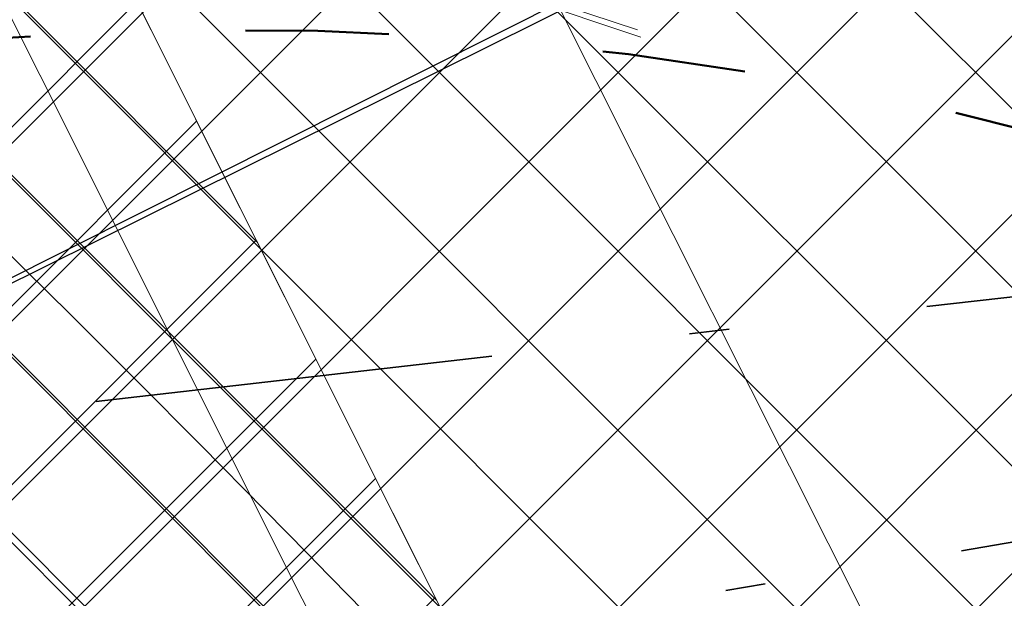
# Model space of a CAD drawing. Header units: metres. Extents: x 7472034 to 8439876, y 5890181 to 5961460.
# Tile 96 of 202: x 8439503.19 to 8439505.67, y 5890391.42 to 5890392.87. Entities that reach past the tile are written whole.
import ezdxf

# ---------------------------------------------------------------- set-up
doc = ezdxf.new("R2010")
doc.units = ezdxf.units.M
doc.header["$MEASUREMENT"] = 0
for name, pattern in [('ACAD_ISO03W100', [30, 12, -18]), ('DASHDOTX2', [2, 1, -0.5, 0, -0.5]), ('HIDDEN', [0.375, 0.25, -0.125])]:
    doc.linetypes.add(name, pattern=pattern)
doc.layers.get('0').update_dxf_attribs({"linetype": 'CONTINUOUS', "lineweight": 5})
doc.layers.get('Defpoints').update_dxf_attribs({"linetype": 'CONTINUOUS'})
for name, color, linetype, lineweight in [('### Krawężnik', 6, 'CONTINUOUS', 35), ('_a_widok', 7, 'CONTINUOUS', 5), ('a___ogony', 7, 'CONTINUOUS', 5), ('E_Kanal_sterownicze', 10, 'DASHDOTX2', 35), ('KOLOR-OBIEKT', 21, 'CONTINUOUS', 13), ('T_strefa-8', 20, 'ACAD_ISO03W100', 50), ('ZAG-obrys 018 wymiary', 7, 'CONTINUOUS', 18), ('ZAG-OBRYS013', 7, 'CONTINUOUS', 13), ('ZAG-OPIS_020', 7, 'CONTINUOUS', 25)]:
    doc.layers.add(name, color=color, linetype=linetype, lineweight=lineweight)
doc.layers.add('100_rzut_wym_wew', color=7, linetype='CONTINUOUS')
doc.layers.add('2D - Ogólne', color=7, linetype='CONTINUOUS')
doc.layers.add('_IS_NO', color=11, linetype='CONTINUOUS', lineweight=20, plot=False)
doc.styles.add('DIM', font='simplex.shx', dxfattribs={"width": 0.8})
doc.styles.add('RS', font='Romans.shx', dxfattribs={"width": 0.7})
doc.dimstyles.new('DIM-WEW_500', dxfattribs={"dimscale": 5, "dimtxt": 18, "dimasz": 10, "dimexe": 4, "dimexo": 8, "dimgap": 5, "dimtad": 1, "dimlfac": 0.01, "dimzin": 9, "dimdsep": 46, "dimtxsty": 'DIM', "dimblk": 'ARCHTICK', "dimcen": 5, "dimclrt": 112, "dimadec": 4, "dimazin": 2, "dimtfac": 4, "dimtmove": 0, "dimatfit": 3, "dimldrblk": 'ARCHTICK', "dimfxl": 0, "dimtolj": 1, "dimlwd": 13, "dimarcsym": 0})
pattern_1 = [(45, (967499.202946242, -71042.94610979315), (-0.2245064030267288, 0.2245064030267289), []), (135, (967499.202946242, -71042.94610979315), (-0.2245064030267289, -0.2245064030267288), [])]
pattern_2 = [(45, (967499.2092647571, -71042.97165620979), (-0.2245064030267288, 0.2245064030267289), []), (135, (967499.2092647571, -71042.97165620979), (-0.2245064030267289, -0.2245064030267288), [])]

# ---------------------------------------------------------------- blocks, each defined once
blk = doc.blocks.new('A$C7D7B3C0A')
at = {"layer": '2D - Ogólne', "linetype": 'HIDDEN', "lineweight": 15, "ltscale": 2, "flags": 128}
blk.add_lwpolyline([(1.862645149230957e-09, -2.980232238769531e-08), (3.725290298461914e-09, 9.999999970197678), (15.30000000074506, 9.999999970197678), (15.3000000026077, -2.793967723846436e-08)], close=True, dxfattribs=at)
blk.add_lwpolyline([(1.862645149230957e-09, -2.980232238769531e-08), (3.725290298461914e-09, 9.999999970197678), (15.30000000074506, 9.999999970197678), (15.3000000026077, -2.793967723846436e-08)], close=True, dxfattribs=at)
blk.add_lwpolyline([(1.862645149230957e-09, -2.980232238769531e-08), (3.725290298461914e-09, 9.999999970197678), (15.30000000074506, 9.999999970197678), (15.3000000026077, -2.793967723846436e-08)], close=True, dxfattribs=at)
blk.add_lwpolyline([(1.862645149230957e-09, -2.980232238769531e-08), (3.725290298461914e-09, 9.999999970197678), (15.30000000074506, 9.999999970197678), (15.3000000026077, -2.793967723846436e-08)], close=True, dxfattribs=at)
blk.add_lwpolyline([(1.862645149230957e-09, -2.980232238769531e-08), (3.725290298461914e-09, 9.999999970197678), (15.30000000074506, 9.999999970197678), (15.3000000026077, -2.793967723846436e-08)], close=True, dxfattribs=at)
blk.add_lwpolyline([(1.862645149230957e-09, -2.980232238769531e-08), (3.725290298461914e-09, 9.999999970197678), (15.30000000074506, 9.999999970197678), (15.3000000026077, -2.793967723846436e-08)], close=True, dxfattribs=at)
blk.add_lwpolyline([(1.862645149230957e-09, -2.980232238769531e-08), (3.725290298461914e-09, 9.999999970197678), (15.30000000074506, 9.999999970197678), (15.3000000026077, -2.793967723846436e-08)], close=True, dxfattribs=at)
blk.add_lwpolyline([(1.862645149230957e-09, -2.980232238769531e-08), (3.725290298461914e-09, 9.999999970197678), (15.30000000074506, 9.999999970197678), (15.3000000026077, -2.793967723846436e-08)], close=True, dxfattribs=at)
blk.add_lwpolyline([(1.862645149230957e-09, -2.980232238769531e-08), (3.725290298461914e-09, 9.999999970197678), (15.30000000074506, 9.999999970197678), (15.3000000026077, -2.793967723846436e-08)], close=True, dxfattribs=at)
at = {"layer": '2D - Ogólne', "linetype": 'ByBlock', "lineweight": 15, "ltscale": 2, "flags": 128}
for points in [[(8.127593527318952e-10, -2.991845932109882e-08), (2.794296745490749e-09, 9.999999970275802), (15.3000000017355, 9.999999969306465), (15.3000000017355, -2.701045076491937e-08)], [(0.3000000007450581, 0.2999999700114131), (0.3000000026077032, 9.699999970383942), (15.00000000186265, 9.69999996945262), (15.00000000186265, 0.2999999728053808)]]:
    blk.add_lwpolyline(points, close=True, dxfattribs=at)
blk = doc.blocks.new('_Oblique')
at = {"color": 0, "linetype": 'ByBlock', "lineweight": -2}
blk.add_line((-0.5, -0.5), (0.5, 0.5), dxfattribs=at)
blk = doc.blocks.new('*D74')
at = {"layer": 'Defpoints', "color": 0, "linetype": 'Continuous', "lineweight": 60}
for p in [(8439513.6523426, 5890394.95090656), (8439515.034874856, 5890392.196414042, -6.635853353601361e-07), (8439505.357943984, 5890385.161581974, -6.635853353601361e-07)]:
    blk.add_point(p, dxfattribs=at)
at = {"layer": 'ZAG-obrys 018 wymiary', "color": 0, "linetype": 'Continuous', "lineweight": -2}
for p, q in [((8439514.67600672, 5890392.911406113), (8439513.472908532, 5890395.308402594)), ((8439504.999075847, 5890385.876574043), (8439502.92285878, 5890390.013131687))]:
    blk.add_line(p, q, dxfattribs=at)
at = {"layer": 'ZAG-obrys 018 wymiary', "color": 0, "linetype": 'Continuous', "lineweight": 13}
blk.add_line((8439503.102292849, 5890389.655635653), (8439513.6523426, 5890394.95090656), dxfattribs=at)
at = {"layer": 'ZAG-obrys 018 wymiary', "color": 0, "linetype": 'Continuous', "lineweight": 13, "xscale": 0.3, "yscale": 0.3, "zscale": 0.3}
for p, rotation in [((8439513.6523426, 5890394.95090656), 26.6529462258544), ((8439503.102292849, 5890389.655635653), 206.6529462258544)]:
    blk.add_blockref('_Oblique', p, dxfattribs=dict(at, rotation=rotation))
at = {"layer": 'ZAG-obrys 018 wymiary', "color": 112, "linetype": 'Continuous', "lineweight": 25, "insert": (8439507.694868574, 5890392.632072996), "char_height": 0.8, "attachment_point": 5, "rotation": 26.652946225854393, "style": 'RS'}
blk.add_mtext('\\A1;11.8', dxfattribs=at)
blk = doc.blocks.new('_ArchTick')
at = {"layer": '100_rzut_wym_wew', "color": 0, "linetype": 'Continuous', "const_width": 0.15}
blk.add_lwpolyline([(-0.5, -0.5), (0.5, 0.5)], dxfattribs=at)
blk = doc.blocks.new('*D76')
at = {"layer": 'Defpoints', "color": 0, "linetype": 'Continuous', "lineweight": 60}
for p in [(8439504.5437122, 5890392.911758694), (8439500.275404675, 5890390.769413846), (8439503.451551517, 5890385.091044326)]:
    blk.add_point(p, dxfattribs=at)
at = {"layer": 'ZAG-obrys 018 wymiary', "color": 0, "linetype": 'Continuous', "lineweight": -2}
for p, q in [((8439500.990396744, 5890391.128281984), (8439504.901208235, 5890393.091192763)), ((8439504.166543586, 5890385.449912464), (8439507.816903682, 5890387.282097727))]:
    blk.add_line(p, q, dxfattribs=at)
at = {"layer": 'ZAG-obrys 018 wymiary', "color": 0, "linetype": 'Continuous', "lineweight": 13}
blk.add_line((8439507.459407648, 5890387.102663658), (8439504.5437122, 5890392.911758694), dxfattribs=at)
at = {"layer": 'ZAG-obrys 018 wymiary', "color": 0, "linetype": 'Continuous', "lineweight": 13, "xscale": 0.3, "yscale": 0.3, "zscale": 0.3}
for p, rotation in [((8439504.5437122, 5890392.911758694), 116.652946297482), ((8439507.459407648, 5890387.102663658), 296.6529462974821)]:
    blk.add_blockref('_Oblique', p, dxfattribs=dict(at, rotation=rotation))
at = {"layer": 'ZAG-obrys 018 wymiary', "color": 112, "linetype": 'Continuous', "lineweight": 25, "insert": (8439506.537803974, 5890390.27636228), "char_height": 0.8, "attachment_point": 5, "rotation": 296.652946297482, "style": 'RS'}
blk.add_mtext('\\A1;6.5', dxfattribs=at)
blk = doc.blocks.new('*D80')
at = {"layer": 'Defpoints', "color": 0, "linetype": 'Continuous', "lineweight": 60}
for p in [(8439499.288762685, 5890395.196211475), (8439510.439764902, 5890383.669162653), (8439506.139698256, 5890381.515762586)]:
    blk.add_point(p, dxfattribs=at)
at = {"layer": 'ZAG-obrys 018 wymiary', "color": 0, "linetype": 'Continuous', "lineweight": -2}
for p, q in [((8439500.004080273, 5890395.554430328), (8439503.946488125, 5890397.528720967)), ((8439506.855015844, 5890381.87398144), (8439510.797423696, 5890383.84827208))]:
    blk.add_line(p, q, dxfattribs=at)
at = {"layer": 'ZAG-obrys 018 wymiary', "color": 0, "linetype": 'Continuous', "lineweight": 13}
blk.add_line((8439503.588829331, 5890397.349611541), (8439510.439764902, 5890383.669162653), dxfattribs=at)
at = {"layer": 'ZAG-obrys 018 wymiary', "color": 0, "linetype": 'Continuous', "lineweight": 13, "xscale": 0.3, "yscale": 0.3, "zscale": 0.3}
for p, rotation in [((8439503.588829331, 5890397.349611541), 116.6009277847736), ((8439510.439764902, 5890383.669162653), 296.6009277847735)]:
    blk.add_blockref('_Oblique', p, dxfattribs=dict(at, rotation=rotation))
at = {"layer": 'ZAG-obrys 018 wymiary', "color": 112, "linetype": 'Continuous', "lineweight": 25, "insert": (8439508.246278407, 5890389.389239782), "char_height": 0.8, "attachment_point": 5, "rotation": 296.6009277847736, "style": 'RS'}
blk.add_mtext('\\A1;15.3', dxfattribs=at)
blk = doc.blocks.new('*D60')
at = {"layer": 'Defpoints', "color": 0, "linetype": 'Continuous', "lineweight": 60}
for p in [(8439503.84000523, 5890394.328112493), (8439498.216184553, 5890391.533605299), (8439498.928597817, 5890390.099905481)]:
    blk.add_point(p, dxfattribs=at)
at = {"layer": 'ZAG-obrys 018 wymiary', "color": 0, "linetype": 'Continuous', "lineweight": -2}
for p, q in [((8439499.362340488, 5890392.10313644), (8439504.198218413, 5890394.506110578)), ((8439500.074753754, 5890390.669436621), (8439504.910631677, 5890393.07241076))]:
    blk.add_line(p, q, dxfattribs=at)
at = {"layer": 'ZAG-obrys 018 wymiary', "color": 0, "linetype": 'Continuous', "lineweight": 13}
blk.add_line((8439504.552418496, 5890392.894412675), (8439503.84000523, 5890394.328112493), dxfattribs=at)
at = {"layer": 'ZAG-obrys 018 wymiary', "color": 0, "linetype": 'Continuous', "lineweight": 13, "xscale": 0.3, "yscale": 0.3, "zscale": 0.3}
for p, rotation in [((8439503.84000523, 5890394.328112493), 116.4230323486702), ((8439504.552418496, 5890392.894412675), 296.4230323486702)]:
    blk.add_blockref('_Oblique', p, dxfattribs=dict(at, rotation=rotation))
at = {"layer": 'ZAG-obrys 018 wymiary', "color": 112, "linetype": 'Continuous', "lineweight": 25, "insert": (8439504.733531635, 5890393.878259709), "char_height": 0.8, "attachment_point": 5, "rotation": 296.42303234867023, "style": 'RS'}
blk.add_mtext('\\A1;1.6', dxfattribs=at)
blk = doc.blocks.new('*D61')
at = {"layer": 'Defpoints', "color": 0, "linetype": 'Continuous', "lineweight": 60}
for p in [(8439502.577955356, 5890396.848265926), (8439496.959928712, 5890394.034853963), (8439498.213246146, 5890391.532138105)]:
    blk.add_point(p, dxfattribs=at)
at = {"layer": 'ZAG-obrys 018 wymiary', "color": 0, "linetype": 'Continuous', "lineweight": -2}
for p, q in [((8439498.107220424, 5890394.609398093), (8439502.93561415, 5890397.027375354)), ((8439499.360537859, 5890392.106682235), (8439504.188931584, 5890394.524659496))]:
    blk.add_line(p, q, dxfattribs=at)
at = {"layer": 'ZAG-obrys 018 wymiary', "color": 0, "linetype": 'Continuous', "lineweight": 13}
blk.add_line((8439503.83127279, 5890394.345550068), (8439502.577955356, 5890396.848265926), dxfattribs=at)
at = {"layer": 'ZAG-obrys 018 wymiary', "color": 0, "linetype": 'Continuous', "lineweight": 13, "xscale": 0.3, "yscale": 0.3, "zscale": 0.3}
for p, rotation in [((8439502.577955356, 5890396.848265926), 116.6009277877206), ((8439503.83127279, 5890394.345550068), 296.6009277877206)]:
    blk.add_blockref('_Oblique', p, dxfattribs=dict(at, rotation=rotation))
at = {"layer": 'ZAG-obrys 018 wymiary', "color": 112, "linetype": 'Continuous', "lineweight": 25, "insert": (8439503.741102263, 5890395.865572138), "char_height": 0.8, "attachment_point": 5, "rotation": 296.6009277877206, "style": 'RS'}
blk.add_mtext('\\A1;2.8', dxfattribs=at)
blk = doc.blocks.new('Elektryk_v3')
at = {"layer": 'E_Kanal_sterownicze'}
for points in [[(7.317663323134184, -60.84954797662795), (-12.38507829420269, -64.18319043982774)], [(7.317663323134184, -60.84954797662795), (-9.58507195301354, -62.78099499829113)]]:
    blk.add_lwpolyline(points, dxfattribs=at)
blk = doc.blocks.new('*D116')
at = {"layer": 'Defpoints', "color": 0, "linetype": 'Continuous', "lineweight": 60}
for p in [(8439517.568047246, 5890393.824416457, 2.493151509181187e-06), (8439518.049276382, 5890392.871238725), (8439504.35749544, 5890387.154828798, 6.635853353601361e-07)]:
    blk.add_point(p, dxfattribs=at)
at = {"layer": 'ZAG-obrys 018 wymiary', "color": 0, "linetype": 'Continuous', "lineweight": -2}
for p, q in [((8439517.928596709, 5890393.110270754), (8439518.229551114, 5890392.514165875)), ((8439504.718044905, 5890386.440683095), (8439505.018999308, 5890385.844578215))]:
    blk.add_line(p, q, dxfattribs=at)
at = {"layer": 'ZAG-obrys 018 wymiary', "color": 0, "linetype": 'Continuous', "lineweight": 13}
blk.add_line((8439504.838724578, 5890386.201651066), (8439518.049276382, 5890392.871238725), dxfattribs=at)
at = {"layer": 'ZAG-obrys 018 wymiary', "color": 0, "linetype": 'Continuous', "lineweight": 13, "xscale": 0.3, "yscale": 0.3, "zscale": 0.3}
for p, rotation in [((8439518.049276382, 5890392.871238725), 26.78775874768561), ((8439504.838724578, 5890386.201651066), 206.7877587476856)]:
    blk.add_blockref('_Oblique', p, dxfattribs=dict(at, rotation=rotation))
at = {"layer": 'ZAG-obrys 018 wymiary', "color": 112, "linetype": 'Continuous', "lineweight": 25, "insert": (8439511.173588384, 5890390.072054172), "char_height": 0.8, "attachment_point": 5, "rotation": 26.78775874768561, "style": 'RS'}
blk.add_mtext('\\A1;14.8', dxfattribs=at)
blk = doc.blocks.new('*D132')
at = {"layer": 'Defpoints', "color": 0, "linetype": 'Continuous', "lineweight": 60}
for p in [(8439490.081045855, 5890411.33265816), (8439490.081045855, 5890411.33265816), (8439503.593241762, 5890384.547616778)]:
    blk.add_point(p, dxfattribs=at)
at = {"layer": 'ZAG-obrys 018 wymiary', "color": 0, "linetype": 'Continuous', "lineweight": -2}
for p, q in [((8439490.081045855, 5890411.33265816), (8439490.438176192, 5890411.512818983)), ((8439503.593241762, 5890384.547616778), (8439503.9503721, 5890384.727777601))]:
    blk.add_line(p, q, dxfattribs=at)
at = {"layer": 'ZAG-obrys 018 wymiary', "color": 0, "linetype": 'Continuous', "lineweight": 13}
blk.add_line((8439503.593241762, 5890384.547616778), (8439490.081045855, 5890411.33265816), dxfattribs=at)
at = {"layer": 'ZAG-obrys 018 wymiary', "color": 0, "linetype": 'Continuous', "lineweight": 13, "xscale": 0.3, "yscale": 0.3, "zscale": 0.3}
for p, rotation in [((8439490.081045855, 5890411.33265816), 116.7694823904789), ((8439503.593241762, 5890384.547616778), 296.7694823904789)]:
    blk.add_blockref('_Oblique', p, dxfattribs=dict(at, rotation=rotation))
at = {"layer": 'ZAG-obrys 018 wymiary', "color": 112, "linetype": 'Continuous', "lineweight": 25, "insert": (8439496.348970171, 5890400.239980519), "char_height": 0.8, "attachment_point": 5, "rotation": 296.7694823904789, "style": 'RS'}
blk.add_mtext('\\A1;30', dxfattribs=at)
blk = doc.blocks.new('*D139')
at = {"layer": 'Defpoints', "color": 0, "linetype": 'Continuous', "lineweight": 60}
for p in [(8439514.918569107, 5890399.101687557), (8439515.054533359, 5890398.834549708, 2.493151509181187e-06), (8439502.358623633, 5890392.372755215)]:
    blk.add_point(p, dxfattribs=at)
at = {"layer": 'ZAG-obrys 018 wymiary', "color": 0, "linetype": 'Continuous', "lineweight": -2}
for p, q in [((8439514.918569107, 5890399.101687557), (8439514.737131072, 5890399.458170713)), ((8439502.22265938, 5890392.639893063), (8439502.041221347, 5890392.996376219))]:
    blk.add_line(p, q, dxfattribs=at)
at = {"layer": 'ZAG-obrys 018 wymiary', "color": 0, "linetype": 'Continuous', "lineweight": 13}
blk.add_line((8439502.22265938, 5890392.639893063), (8439514.918569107, 5890399.101687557), dxfattribs=at)
at = {"layer": 'ZAG-obrys 018 wymiary', "color": 0, "linetype": 'Continuous', "lineweight": 13, "xscale": 0.3, "yscale": 0.3, "zscale": 0.3}
for p, rotation in [((8439514.918569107, 5890399.101687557), 26.97457578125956), ((8439502.22265938, 5890392.639893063), 206.9745757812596)]:
    blk.add_blockref('_Oblique', p, dxfattribs=dict(at, rotation=rotation))
at = {"layer": 'ZAG-obrys 018 wymiary', "color": 112, "linetype": 'Continuous', "lineweight": 25, "insert": (8439508.298457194, 5890396.405515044), "char_height": 0.8, "attachment_point": 5, "rotation": 26.974575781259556, "style": 'RS'}
blk.add_mtext('\\A1;14.25', dxfattribs=at)
blk = doc.blocks.new('*D147')
at = {"layer": 'Defpoints', "color": 0, "linetype": 'Continuous', "lineweight": 60}
for p in [(8439518.474641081, 5890392.018161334, 2.493151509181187e-06), (8439518.617921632, 5890391.73269587), (8439504.104791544, 5890384.805660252)]:
    blk.add_point(p, dxfattribs=at)
at = {"layer": 'ZAG-obrys 018 wymiary', "color": 0, "linetype": 'Continuous', "lineweight": 13}
blk.add_line((8439504.248072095, 5890384.520194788), (8439518.617921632, 5890391.73269587), dxfattribs=at)
at = {"layer": 'ZAG-obrys 018 wymiary', "color": 0, "linetype": 'Continuous', "lineweight": -2}
for p, q in [((8439518.617921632, 5890391.73269587), (8439518.797355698, 5890391.375199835)), ((8439504.248072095, 5890384.520194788), (8439504.427506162, 5890384.162698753))]:
    blk.add_line(p, q, dxfattribs=at)
at = {"layer": 'ZAG-obrys 018 wymiary', "color": 0, "linetype": 'Continuous', "lineweight": 13, "xscale": 0.3, "yscale": 0.3, "zscale": 0.3}
for p, rotation in [((8439518.617921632, 5890391.73269587), 26.65294594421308), ((8439504.248072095, 5890384.520194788), 206.6529459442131)]:
    blk.add_blockref('_Oblique', p, dxfattribs=dict(at, rotation=rotation))
at = {"layer": 'ZAG-obrys 018 wymiary', "color": 112, "linetype": 'Continuous', "lineweight": 25, "insert": (8439511.163845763, 5890388.662689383), "char_height": 0.8, "attachment_point": 5, "rotation": 26.652945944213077, "style": 'RS'}
blk.add_mtext('\\A1;16.1', dxfattribs=at)
blk = doc.blocks.new('_Open30')
at = {"color": 0, "linetype": 'ByBlock', "lineweight": -2}
for p, q in [((-1, 0.26794919), (0, 0)), ((0, 0), (-1, -0.26794919)), ((0, 0), (-1, 0))]:
    blk.add_line(p, q, dxfattribs=at)
blk = doc.blocks.new('*D150')
at = {"layer": 'Defpoints', "color": 0, "linetype": 'Continuous', "lineweight": 60}
for p in [(8439495.295166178, 5890413.452423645), (8439503.9503721, 5890384.727777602)]:
    blk.add_point(p, dxfattribs=at)
at = {"layer": 'ZAG-obrys 018 wymiary', "color": 0, "linetype": 'Continuous', "lineweight": 13}
blk.add_line((8439496.232624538, 5890410.341214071), (8439495.381717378, 5890413.165180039), dxfattribs=at)
at = {"layer": 'ZAG-obrys 018 wymiary', "color": 0, "linetype": 'Continuous', "lineweight": 13, "xscale": 0.3, "yscale": 0.3, "zscale": 0.3, "rotation": 106.7684137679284}
blk.add_blockref('_Open30', (8439495.295166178, 5890413.452423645), dxfattribs=at)
at = {"layer": 'ZAG-obrys 018 wymiary', "color": 112, "linetype": 'Continuous', "lineweight": 25, "insert": (8439496.541688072, 5890411.395196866), "char_height": 0.8, "attachment_point": 5, "rotation": 286.7684137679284, "style": 'RS'}
blk.add_mtext('\\A1;R30', dxfattribs=at)
blk = doc.blocks.new('A$C1D2679FE')
at = {"layer": 'KOLOR-OBIEKT', "lineweight": 9, "ltscale": 200}
h = blk.add_hatch(dxfattribs=at)
h.set_pattern_fill('ANSI37', color=253, scale=0.1, angle=16)
h.set_pattern_definition([(61, (-7471780.020262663, -5961378.212846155), (-0.2776917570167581, 0.153927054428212), []), (151, (-7471780.020262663, -5961378.212846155), (-0.153927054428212, -0.2776917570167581), [])])
edge = h.paths.add_edge_path()
edge.add_line((196.975401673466, 33.54016214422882), (192.3495923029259, 34.13512154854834))
edge.add_line((192.3495923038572, 34.13512154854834), (187.7176397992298, 34.7308710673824))
edge.add_line((187.7176398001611, 34.7308710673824), (178.5077782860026, 36.15998750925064))
edge.add_line((178.5077782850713, 36.15998750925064), (176.6601969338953, 36.5026140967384))
edge.add_arc((181.3685569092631, 38.18527459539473), 5.000000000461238, 199.6657310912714, 261.1796204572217)
edge.add_line((180.6018702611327, 33.24440507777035), (187.358021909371, 32.19603671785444))
edge.add_line((187.3580219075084, 32.19603671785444), (192.0230219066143, 31.59603671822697))
edge.add_line((192.0230219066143, 31.59603671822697), (196.6880219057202, 30.9960367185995))
edge.add_line((196.6880219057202, 30.9960367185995), (201.9780219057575, 30.48103671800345))
edge.add_line((201.9780219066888, 30.48103671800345), (207.2680219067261, 29.96603671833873))
edge.add_line((207.2680219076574, 29.96603671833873), (216.468021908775, 29.35603671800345))
edge.add_line((216.4680219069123, 29.35603671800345), (221.8830219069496, 29.11103671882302))
edge.add_line((221.8830219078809, 29.11103671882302), (227.2980219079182, 28.86603671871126))
edge.add_line((227.2980219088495, 28.86603671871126), (233.718021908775, 28.60103671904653))
edge.add_line((233.7180219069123, 28.60103671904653), (240.1380219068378, 28.33603671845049))
edge.add_line((240.1380219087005, 28.33603671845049), (245.3280219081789, 28.076036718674))
edge.add_line((245.3280219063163, 28.076036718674), (246.1380219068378, 28.00603671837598))
edge.add_line((246.1380219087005, 28.00603671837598), (248.4280219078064, 27.98603671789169))
edge.add_line((248.4280219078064, 27.98603671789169), (251.4080219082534, 28.33603671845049))
edge.add_line((251.4080219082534, 28.33603671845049), (255.3380219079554, 29.13603671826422))
edge.add_line((255.3380219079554, 29.13603671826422), (258.1480219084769, 30.35603671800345))
edge.add_line((258.1480219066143, 30.35603671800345), (260.6280219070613, 32.076036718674))
edge.add_line((260.6280219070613, 32.076036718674), (262.7080219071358, 34.29603671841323))
edge.add_line((262.7080219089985, 34.29603671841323), (264.3880219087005, 36.826036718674))
edge.add_line((264.3880219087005, 36.826036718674), (265.608021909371, 39.59603671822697))
edge.add_line((265.6080219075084, 39.59603671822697), (266.4080219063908, 42.53603671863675))
edge.add_line((266.4080219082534, 42.53603671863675), (266.6380219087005, 45.60603671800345))
edge.add_line((266.6380219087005, 45.60603671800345), (266.3380219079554, 48.59603671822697))
edge.add_line((266.3380219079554, 48.59603671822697), (265.628021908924, 51.53603671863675))
edge.add_line((265.6280219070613, 51.53603671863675), (264.5280219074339, 54.28603671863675))
edge.add_line((264.5280219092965, 54.28603671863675), (263.3880219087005, 57.11603671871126))
edge.add_line((263.3880219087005, 57.11603671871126), (262.5430219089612, 59.47103671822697))
edge.add_line((262.5430219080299, 59.47103671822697), (261.6980219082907, 61.826036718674))
edge.add_line((261.6980219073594, 61.826036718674), (260.5980219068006, 65.15103671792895))
edge.add_line((260.5980219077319, 65.15103671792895), (259.4980219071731, 68.47603671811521))
edge.add_line((259.4980219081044, 68.47603671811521), (257.3916487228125, 67.77919145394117))
edge.add_line((257.3916487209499, 67.77919145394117), (258.1675714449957, 64.34697791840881))
edge.add_line((258.167571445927, 64.34697791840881), (259.2776264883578, 60.99158426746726))
edge.add_line((259.2776264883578, 60.99158426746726), (260.1334384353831, 58.60645156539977))
edge.add_line((260.1334384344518, 58.60645156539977), (260.9950570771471, 56.20513570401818))
edge.add_line((260.9950570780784, 56.20513570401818), (262.1522789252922, 53.33238322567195))
edge.add_line((262.1522789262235, 53.33238322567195), (263.1827648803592, 50.75616833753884))
edge.add_line((263.1827648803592, 50.75616833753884), (263.8083402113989, 48.16575780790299))
edge.add_line((263.8083402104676, 48.16575780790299), (264.0684198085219, 45.57363114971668))
edge.add_line((264.0684198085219, 45.57363114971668), (263.8734869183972, 42.97170083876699))
edge.add_line((263.8734869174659, 42.97170083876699), (263.1880731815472, 40.45280535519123))
edge.add_line((263.1880731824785, 40.45280535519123), (262.1337886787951, 38.05906103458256))
edge.add_line((262.1337886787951, 38.05906103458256), (260.6936748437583, 35.89031817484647))
edge.add_line((260.6936748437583, 35.89031817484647), (258.9457271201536, 34.02472012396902))
edge.add_line((258.9457271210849, 34.02472012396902), (256.8967191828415, 32.60363397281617))
edge.add_line((256.8967191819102, 32.60363397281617), (254.5645412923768, 31.59108698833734))
edge.add_line((254.5645412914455, 31.59108698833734), (251.0026761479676, 30.86602538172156))
edge.add_line((251.0026761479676, 30.86602538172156), (248.2893446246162, 30.54734550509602))
edge.add_line((248.2893446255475, 30.54734550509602), (246.2595893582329, 30.56507262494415))
edge.add_line((246.2595893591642, 30.56507262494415), (245.5023283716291, 30.63051493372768))
edge.add_line((245.5023283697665, 30.63051493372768), (240.2548571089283, 30.89339403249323))
edge.add_line((240.2548571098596, 30.89339403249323), (233.8236017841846, 31.1588586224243))
edge.add_line((233.8236017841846, 31.1588586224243), (227.4086662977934, 31.42364957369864))
edge.add_line((227.4086662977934, 31.42364957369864), (221.9987299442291, 31.66842047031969))
edge.add_line((221.9987299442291, 31.66842047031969), (217.4544723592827, 31.90290945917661))
edge.add_line((217.4544723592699, 31.90290945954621), (217.0910134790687, 31.92589690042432))
edge.add_line((217.0910134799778, 31.92589689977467), (214.8768218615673, 32.06593639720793))
edge.add_line((214.876821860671, 32.06593639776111), (207.0033997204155, 32.56390146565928))
edge.add_line((207.0033997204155, 32.56390146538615), (202.2260741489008, 33.02899081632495))
edge.add_line((202.2260741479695, 33.02899081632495), (196.975401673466, 33.54016214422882))
blk = doc.blocks.new('A$C2C426404')
at = {"layer": '_IS_NO'}
for points, knots in [([(79.78853077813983, 19.36674957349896), (76.35759393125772, 21.05647175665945), (73.54314721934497, 23.24973176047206), (68.81112178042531, 29.5542766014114), (62.94352867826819, 33.40072623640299), (60.85999413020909, 35.33807434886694), (60.85999381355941, 35.3380749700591)], [0, 0, 0, 0, 2.176379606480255, 10.04614516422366, 21.98881238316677, 21.98881468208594, 21.98881468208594, 21.98881468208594, 21.98881468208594]), ([(50.6228041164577, 30.56321178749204, 1.829566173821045e-06), (53.11749188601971, 30.21319374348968), (56.38514522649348, 30.67444155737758), (60.99540497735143, 30.04553546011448), (68.19327101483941, 22.54355850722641, -2.469325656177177e-08), (70.8769634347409, 19.46133922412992, 5.150448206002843e-09), (74.71212187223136, 14.31917844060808, -1.219795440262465e-09), (78.88802252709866, 13.86142715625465), (82.75564656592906, 12.70757211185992)], [0, 0, 0, 0, 7.578698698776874, 9.67195365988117, 16.27655537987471, 24.33370670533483, 30.35915105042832, 36.79354326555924, 36.79354326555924, 36.79354326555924, 36.79354326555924])]:
    blk.add_open_spline(points, degree=3, knots=knots, dxfattribs=at)
at = {"layer": '_IS_NO', "ltscale": 0.1}
for points, knots in [([(81.48853297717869, 15.975331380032), (78.87586907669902, 16.84686399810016), (76.26450027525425, 17.78992713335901), (72.03847445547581, 21.67736706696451), (65.0990158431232, 30.09408769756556), (58.79946133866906, 33.34467344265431), (58.26247850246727, 34.11525447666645)], [0, 0, 0, 0, 1.278992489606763, 7.78914044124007, 15.74750070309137, 27.64022902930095, 27.64022902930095, 27.64022902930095, 27.64022902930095]), ([(55.69703794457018, 26.44192530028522, 8.07171421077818e-08), (60.47702913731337, 24.37489471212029, 4.118097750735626e-07), (65.41527824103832, 21.38608461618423, 8.932878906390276e-07), (68.42167646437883, 18.98607052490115, -1.681326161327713e-07), (71.60992970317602, 12.73766223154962), (75.29265419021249, 11.98629271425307, 1.662301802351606e-08), (79.75433884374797, 11.20084950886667)], [13.0881689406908, 13.0881689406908, 13.0881689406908, 13.0881689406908, 21.71831455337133, 28.5577747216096, 34.1003045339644, 40.71973107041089, 40.71973107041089, 40.71973107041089, 40.71973107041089])]:
    blk.add_open_spline(points, degree=3, knots=knots, dxfattribs=at)

msp = doc.modelspace()

# ---------------------------------------------------------------- hatches: boundary and pattern name
at = {"layer": 'KOLOR-OBIEKT', "lineweight": 9}
h = msp.add_hatch(dxfattribs=at)
h.set_pattern_fill('ANSI37', color=73, scale=0.1)
h.set_pattern_definition(pattern_2)
edge = h.paths.add_edge_path()
edge.add_arc((8439443.60123986, 5890379.17988472), 6.652831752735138, 296.7043321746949, 335.0331150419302)
edge.add_arc((8439476.194075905, 5890367.917634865), 27.87464989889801, 155.1393615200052, 162.3446315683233, ccw=False)
edge.add_arc((8439457.399943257, 5890376.211109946), 7.345078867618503, 127.98309878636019, 152.2023641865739, ccw=False)
edge.add_arc((8439457.741930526, 5890376.488713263), 7.349948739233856, 107.1989600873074, 131.4182254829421, ccw=False)
edge.add_line((8439455.568618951, 5890383.509999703), (8439473.898437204, 5890392.710084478))
edge.add_arc((8439481.742870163, 5890376.384611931), 18.11232128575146, 99.26977735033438, 115.6644084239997, ccw=False)
edge.add_line((8439478.825278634, 5890394.260401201), (8439481.377171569, 5890394.321440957))
edge.add_arc((8439482.909595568, 5890377.390082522), 17.00056533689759, 88.22393661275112, 95.17163768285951, ccw=False)
edge.add_arc((8439482.561499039, 5890405.235869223), 10.88860248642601, 274.6092070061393, 298.9976789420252)
edge.add_arc((8443006.923870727, 5883371.657126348), 7856.29059094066, 116.59181359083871, 116.61107962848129, ccw=False)
edge.add_arc((8439465.895823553, 5890431.340313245), 42.15757971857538, 305.2087751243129, 306.7865132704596)
edge.add_arc((8439488.80074795, 5890400.283338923), 3.577668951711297, 310.8590814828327, 340.7280968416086)
edge.add_line((8439492.177934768, 5890399.102523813), (8439493.275267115, 5890403.980640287))
edge.add_line((8439493.275267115, 5890403.980640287), (8439502.266345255, 5890408.28072203))
edge.add_line((8439502.266345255, 5890408.28072203), (8439504.844191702, 5890407.694009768))
edge.add_line((8439504.844191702, 5890407.694009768), (8439506.125281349, 5890405.329609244))
edge.add_arc((8439507.019670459, 5890405.776898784), 0.9999999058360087, 206.5699188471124, 283.6833393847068)
edge.add_line((8439507.256226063, 5890404.805280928), (8439511.624560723, 5890406.970734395))
edge.add_line((8439511.624560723, 5890406.970734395), (8439511.39896348, 5890407.420225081))
edge.add_line((8439511.39896348, 5890407.420225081), (8439510.561982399, 5890407.017405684))
edge.add_line((8439510.561982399, 5890407.017405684), (8439509.330427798, 5890409.481424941))
edge.add_line((8439509.330427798, 5890409.481424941), (8439512.635426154, 5890411.138401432))
edge.add_line((8439512.635426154, 5890411.138401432), (8439512.638568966, 5890411.136467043))
edge.add_line((8439512.638568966, 5890411.136467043), (8439515.998443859, 5890412.829496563))
edge.add_line((8439515.998443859, 5890412.829496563), (8439517.239018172, 5890410.325621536))
edge.add_line((8439517.239018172, 5890410.325621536), (8439513.919446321, 5890408.633274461))
edge.add_line((8439513.919446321, 5890408.633274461), (8439514.091312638, 5890408.235941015))
edge.add_line((8439514.091312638, 5890408.235941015), (8439518.839102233, 5890410.604261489))
edge.add_line((8439518.839102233, 5890410.604261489), (8439518.585943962, 5890412.843737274))
edge.add_line((8439518.585943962, 5890412.843737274), (8439518.274555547, 5890413.628049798))
edge.add_line((8439518.274555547, 5890413.628049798), (8439517.839658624, 5890414.494365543))
edge.add_line((8439517.839658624, 5890414.494365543), (8439524.310164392, 5890417.742607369))
edge.add_line((8439524.310164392, 5890417.742607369), (8439525.122207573, 5890416.124990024))
edge.add_line((8439525.122207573, 5890416.124990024), (8439526.840645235, 5890414.670893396))
edge.add_line((8439526.840645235, 5890414.670893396), (8439527.244697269, 5890414.489695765))
edge.add_arc((8439552.769967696, 5890317.570311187), 100.2242811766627, 102.79246926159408, 104.75471345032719, ccw=False)
edge.add_arc((8439529.321881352, 5890420.105147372), 4.960037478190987, 284.6730648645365, 320.3902958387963)
edge.add_arc((8435016.013859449, 5889290.11735932), 4655.555010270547, 14.00691021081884, 14.04831962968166)
edge.add_line((8439532.327549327, 5890420.207226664), (8439525.877549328, 5890423.127226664))
edge.add_line((8439525.877549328, 5890423.127226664), (8439431.028022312, 5890376.803268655))
edge.add_line((8439431.028022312, 5890376.803268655), (8439435.479127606, 5890375.417226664))
edge.add_line((8439435.479127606, 5890375.417226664), (8439446.590932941, 5890373.236661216))
edge = h.paths.add_edge_path()
edge.add_arc((8439530.228804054, 5890405.916425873), 3.001836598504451, 99.44813666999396, 208.2631515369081)
edge.add_line((8439527.5848402, 5890404.494990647), (8439533.209264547, 5890393.206690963))
edge.add_line((8439533.209264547, 5890393.206690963), (8439519.17443581, 5890386.185049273))
edge.add_line((8439519.17443581, 5890386.185049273), (8439523.57812012, 5890377.411604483))
edge.add_line((8439523.57812012, 5890377.411604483), (8439517.455507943, 5890374.324033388))
edge.add_line((8439517.455507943, 5890374.324033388), (8439517.445860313, 5890374.319191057))
edge.add_line((8439517.445860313, 5890374.319191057), (8439517.33905848, 5890374.265585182))
edge.add_line((8439517.33905848, 5890374.265585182), (8439516.815779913, 5890375.308140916))
edge.add_line((8439516.815779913, 5890375.308140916), (8439511.370501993, 5890372.574998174))
edge.add_line((8439511.370501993, 5890372.574998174), (8439511.888417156, 5890371.529804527))
edge.add_line((8439511.888417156, 5890371.529804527), (8439506.425671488, 5890368.787948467))
edge.add_line((8439506.425671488, 5890368.787948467), (8439505.890341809, 5890369.841556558))
edge.add_line((8439505.890341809, 5890369.841556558), (8439505.8884594, 5890369.869391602))
edge.add_line((8439505.8884594, 5890369.869391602), (8439500.283276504, 5890366.97762632))
edge.add_line((8439500.283276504, 5890366.97762632), (8439519.478066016, 5890366.160130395))
edge.add_line((8439519.478066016, 5890366.160130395), (8439542.767549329, 5890378.417226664))
edge.add_line((8439542.767549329, 5890378.417226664), (8439538.675788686, 5890394.802262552))
edge.add_line((8439538.675788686, 5890394.802262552), (8439537.066416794, 5890401.238139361))
edge.add_line((8439537.066416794, 5890401.238139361), (8439535.557306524, 5890407.69906358))
edge.add_arc((8439531.145391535, 5890400.872499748), 8.128158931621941, 57.12596579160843, 99.98506404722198)
edge = h.paths.add_edge_path()
edge.add_line((8439470.194509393, 5890384.137651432), (8439461.355169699, 5890379.697090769))
edge.add_line((8439461.355169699, 5890379.697090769), (8439460.080861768, 5890379.068371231))
edge.add_line((8439460.080861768, 5890379.068371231), (8439457.869254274, 5890377.642639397))
edge.add_arc((8439460.609507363, 5890373.444653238), 5.013190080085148, 123.1346622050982, 204.022759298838)
edge.add_line((8439456.030540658, 5890371.403786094), (8439459.447549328, 5890370.707226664))
edge.add_line((8439459.447549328, 5890370.707226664), (8439480.497107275, 5890367.736747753))
edge.add_line((8439480.497107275, 5890367.736747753), (8439497.963342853, 5890367.082590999))
edge.add_line((8439497.963342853, 5890367.082590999), (8439496.62020549, 5890369.722641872))
edge.add_line((8439496.62020549, 5890369.722641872), (8439494.91788047, 5890373.087302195))
edge.add_arc((8439489.468037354, 5890366.363615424), 8.654984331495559, 50.97371617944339, 58.22889977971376)
edge.add_line((8439494.025120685, 5890373.721722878), (8439490.036071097, 5890376.575637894))
edge.add_line((8439490.036071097, 5890376.575637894), (8439489.954459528, 5890375.592465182))
edge.add_line((8439489.954459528, 5890375.592465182), (8439490.917133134, 5890375.538648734))
edge.add_line((8439490.917133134, 5890375.538648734), (8439490.678913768, 5890371.956837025))
edge.add_line((8439490.678913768, 5890371.956837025), (8439482.55041443, 5890372.440399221))
edge.add_line((8439482.55041443, 5890372.440399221), (8439482.851718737, 5890376.020734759))
edge.add_line((8439482.851718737, 5890376.020734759), (8439487.354100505, 5890375.749064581))
edge.add_line((8439487.354100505, 5890375.749064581), (8439487.521080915, 5890378.34061919))
edge.add_line((8439487.521080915, 5890378.34061919), (8439481.803471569, 5890382.401025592))
edge.add_arc((8439487.942466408, 5890392.088814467), 11.46911116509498, 231.6002274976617, 237.6382272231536, ccw=False)
edge.add_line((8439480.818489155, 5890383.100518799), (8439480.351152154, 5890383.41057529))
edge.add_line((8439480.351152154, 5890383.41057529), (8439479.210044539, 5890382.939428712))
edge.add_line((8439479.210044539, 5890382.939428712), (8439480.412913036, 5890383.399613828))
edge.add_arc((8439474.682487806, 5890375.167564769), 10.03017472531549, 55.15777404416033, 116.5800473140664)
h.paths.add_polyline_path([(8439461.898919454, 5890370.792156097), (8439462.257176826, 5890373.552492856)], flags=16)
h = msp.add_hatch(dxfattribs=at)
h.set_pattern_fill('ANSI37', color=253, scale=0.1)
h.set_pattern_definition(pattern_2)
edge = h.paths.add_edge_path()
edge.add_arc((8439529.163071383, 5890420.279666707), 5.193757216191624, 276.50229096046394, 320.0240354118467, ccw=False)
edge.add_line((8439529.751227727, 5890415.119319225), (8439525.812744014, 5890414.153171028))
edge.add_line((8439525.812744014, 5890414.153171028), (8439519.208160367, 5890410.804184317))
edge.add_line((8439519.208160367, 5890410.804184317), (8439517.988028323, 5890410.126512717))
edge.add_line((8439517.988028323, 5890410.126512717), (8439514.091312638, 5890408.235941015))
edge.add_line((8439514.091312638, 5890408.235941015), (8439511.613697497, 5890406.992378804))
edge.add_line((8439511.613697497, 5890406.992378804), (8439509.258949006, 5890405.810485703))
edge.add_line((8439509.258949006, 5890405.810485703), (8439507.371756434, 5890404.83508177))
edge.add_arc((8439506.940777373, 5890405.737469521), 1.000023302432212, 206.5712342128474, 295.5290722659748, ccw=False)
edge.add_line((8439506.046377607, 5890405.290148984), (8439504.844186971, 5890407.693988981))
edge.add_line((8439504.844186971, 5890407.693988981), (8439502.261629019, 5890408.281795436))
edge.add_line((8439502.261629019, 5890408.281795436), (8439499.350132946, 5890407.011538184))
edge.add_line((8439499.350132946, 5890407.011538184), (8439493.30510976, 5890403.995621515))
edge.add_line((8439493.30510976, 5890403.995621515), (8439492.177918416, 5890399.102451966))
edge.add_arc((8439488.801253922, 5890400.282879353), 3.577047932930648, 293.05521913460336, 340.73119789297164, ccw=False)
edge.add_line((8439490.202090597, 5890396.991537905), (8439487.801423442, 5890395.78932472))
edge.add_arc((8439482.51122255, 5890404.317896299), 10.03607286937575, 278.1216072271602, 301.8109775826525, ccw=False)
edge.add_line((8439483.9290645, 5890394.382480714), (8439478.825278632, 5890394.260401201))
edge.add_arc((8439481.742870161, 5890376.384611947), 18.11232126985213, 99.26977735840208, 115.6644084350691)
edge.add_line((8439473.898437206, 5890392.710084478), (8439455.537130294, 5890383.494194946))
edge.add_arc((8439458.368862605, 5890375.380272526), 8.593860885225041, 109.2388197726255, 150.5606865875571)
edge.add_line((8439450.884668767, 5890379.604167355), (8439456.921008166, 5890377.849276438))
edge.add_line((8439456.921008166, 5890377.849276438), (8439458.055979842, 5890377.519316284))
edge.add_arc((8439462.056345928, 5890374.376166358), 5.087466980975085, 112.4172144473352, 141.842727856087, ccw=False)
edge.add_line((8439460.116249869, 5890379.079181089), (8439470.201913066, 5890384.141371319))
edge.add_arc((8439474.670732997, 5890375.058466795), 10.12272227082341, 52.60385305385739, 116.19734301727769, ccw=False)
edge.add_line((8439480.818489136, 5890383.100518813), (8439494.035062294, 5890373.735722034))
edge.add_arc((8439499.404929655, 5890380.165137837), 8.376924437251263, 230.1312663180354, 239.1071883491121)
edge.add_arc((8439492.046879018, 5890368.073539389), 5.778072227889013, 28.405105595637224, 58.05675779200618, ccw=False)
edge.add_line((8439497.129307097, 5890370.822183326), (8439498.920012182, 5890367.249241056))
edge.add_line((8439498.920012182, 5890367.249241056), (8439502.137476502, 5890368.864147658))
edge.add_line((8439502.137476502, 5890368.864147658), (8439500.881438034, 5890371.366619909))
edge.add_arc((8439501.41146424, 5890371.651481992), 0.6017260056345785, 32.69127385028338, 208.2557647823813, ccw=False)
edge.add_line((8439501.917872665, 5890371.97648152), (8439503.213570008, 5890369.395299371))
edge.add_line((8439503.213570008, 5890369.395299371), (8439521.788261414, 5890378.745992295))
edge.add_line((8439521.788261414, 5890378.745992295), (8439512.863585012, 5890396.520876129))
edge.add_arc((8439515.497668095, 5890397.863594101), 2.956566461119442, 115.92003145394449, 207.0101116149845, ccw=False)
edge.add_line((8439514.20530482, 5890400.522744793), (8439524.043376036, 5890405.489377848))
edge.add_line((8439524.043376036, 5890405.489377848), (8439526.586557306, 5890407.103247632))
edge.add_line((8439526.586557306, 5890407.103247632), (8439529.129738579, 5890408.717117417))
edge.add_arc((8439531.212438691, 5890401.016589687), 7.97720296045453, 58.08019787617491, 105.13424418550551, ccw=False)
edge.add_line((8439535.43023892, 5890407.787551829), (8439533.14312037, 5890416.942853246))
edge = h.paths.add_edge_path(flags=16)
edge.add_line((8439502.061371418, 5890393.458260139), (8439496.04637926, 5890390.43770596))
edge.add_arc((8439496.464019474, 5890389.751908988), 0.8029575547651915, 121.3407965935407, 301.694103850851)
edge.add_line((8439496.8858806, 5890389.068700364), (8439502.900872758, 5890392.089254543))
edge.add_arc((8439502.27990767, 5890392.650368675), 0.83692694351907, 317.898520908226, 465.1363795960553)
edge = h.paths.add_edge_path(flags=16)
edge.add_line((8439505.00109902, 5890384.089630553), (8439500.444638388, 5890381.798632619))
edge.add_arc((8439500.084983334, 5890382.51322949), 0.8000002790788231, 116.620304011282, 296.7160130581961, ccw=False)
edge.add_line((8439499.72652247, 5890383.228426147), (8439504.283989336, 5890385.517420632))
edge.add_arc((8439504.642916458, 5890384.80371257), 0.7988791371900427, -63.361719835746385, 116.69803695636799, ccw=False)
at = {"layer": 'KOLOR-OBIEKT', "lineweight": 9, "ltscale": 200}
h = msp.add_hatch(dxfattribs=at)
h.set_pattern_fill('ANSI37', color=231, scale=0.1)
h.set_pattern_definition(pattern_1)
edge = h.paths.add_edge_path()
edge.add_line((8439512.863585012, 5890396.520876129), (8439521.788261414, 5890378.745992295))
edge.add_line((8439521.788261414, 5890378.745992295), (8439503.213570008, 5890369.395299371))
edge.add_line((8439503.213570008, 5890369.395299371), (8439501.917872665, 5890371.97648152))
edge.add_arc((8439501.411425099, 5890371.65154851), 0.6017230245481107, 32.6839302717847, 208.2631083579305)
edge.add_line((8439500.881438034, 5890371.366619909), (8439502.137476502, 5890368.864147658))
edge.add_line((8439502.137476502, 5890368.864147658), (8439498.920012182, 5890367.249241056))
edge.add_line((8439498.920012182, 5890367.249241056), (8439497.129307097, 5890370.822183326))
edge.add_line((8439497.129307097, 5890370.822183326), (8439495.555644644, 5890372.655868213))
edge.add_line((8439495.555644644, 5890372.655868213), (8439494.901445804, 5890373.120452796))
edge.add_line((8439494.901445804, 5890373.120452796), (8439497.963342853, 5890367.082590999))
edge.add_line((8439497.963342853, 5890367.082590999), (8439500.283276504, 5890366.97762632))
edge.add_line((8439500.283276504, 5890366.97762632), (8439505.893878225, 5890369.872187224))
edge.add_line((8439505.893878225, 5890369.872187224), (8439506.425671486, 5890368.787948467))
edge.add_line((8439506.425671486, 5890368.787948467), (8439511.888417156, 5890371.529804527))
edge.add_line((8439511.888417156, 5890371.529804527), (8439511.370501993, 5890372.574998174))
edge.add_line((8439511.370501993, 5890372.574998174), (8439516.815852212, 5890375.308177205))
edge.add_line((8439516.815852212, 5890375.308177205), (8439517.338986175, 5890374.26554889))
edge.add_line((8439517.338986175, 5890374.26554889), (8439523.580028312, 5890377.407811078))
edge.add_line((8439523.580028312, 5890377.407811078), (8439519.172527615, 5890386.188842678))
edge.add_line((8439519.172527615, 5890386.188842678), (8439530.098737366, 5890391.695090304))
edge.add_line((8439530.098737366, 5890391.695090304), (8439523.347480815, 5890405.140094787))
edge.add_line((8439523.347480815, 5890405.140094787), (8439514.198986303, 5890400.548291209))
edge.add_arc((8439515.544616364, 5890397.867007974), 3.00000000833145, 116.6502652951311, 206.6609883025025)
h.paths.add_polyline_path([(8439514.64326723, 5890399.651613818), (8439522.901414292, 5890403.796535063), (8439528.750976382, 5890392.142141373), (8439520.49282829, 5890387.997219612)], flags=16)
at = {"layer": 'KOLOR-OBIEKT', "lineweight": 9}
h = msp.add_hatch(dxfattribs=at)
h.set_pattern_fill('ANSI37', color=250, scale=0.1)
h.set_pattern_definition(pattern_1)
h.paths.add_polyline_path([(8439501.732551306, 5890396.420965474), (8439492.791081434, 5890391.943192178), (8439499.642017, 5890378.262743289), (8439508.58348686, 5890382.740478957)])

# ---------------------------------------------------------------- linework, layer by layer
at = {"layer": 'a___ogony', "ltscale": 0.1}
msp.add_lwpolyline([(8439492.791081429, 5890391.943192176), (8439501.732551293, 5890396.420927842), (8439508.58348686, 5890382.740478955), (8439499.642017, 5890378.262743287)], close=True, dxfattribs=at)
at = {"layer": 'T_strefa-8', "color": 151, "ltscale": 0.03, "flags": 128}
msp.add_lwpolyline([(8439506.671440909, 5890376.807697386), (8439507.560025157, 5890377.255930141, 0.4132234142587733), (8439511.111844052, 5890387.977484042), (8439510.888164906, 5890388.424663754, 0.414350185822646), (8439500.151130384, 5890391.998988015), (8439499.256820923, 5890391.551133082, 0.4169632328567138), (8439495.71974441, 5890380.748838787), (8439495.949148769, 5890380.301281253, 0.4123217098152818)], format="xyb", close=True, dxfattribs=at)

# ---------------------------------------------------------------- block references
at = {"layer": '### Krawężnik', "color": 1, "linetype": 'Continuous', "lineweight": 60, "ltscale": 0.2}
msp.add_blockref('A$C1D2679FE', (8439279.223208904, 5890335.266736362), dxfattribs=at)
at = {"layer": '_a_widok', "color": 0, "linetype": 'Continuous', "lineweight": 60, "ltscale": 0.2}
msp.add_blockref('A$C2C426404', (8439438.733810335, 5890365.88383195), dxfattribs=at)
msp.add_blockref('A$C2C426404', (8439438.733810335, 5890365.88383195), dxfattribs=at)
at = {"layer": 'ZAG-OBRYS013', "linetype": 'Continuous', "lineweight": 25, "rotation": 296.6009277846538}
msp.add_blockref('A$C7D7B3C0A', (8439492.791081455, 5890391.94319219), dxfattribs=at)
at = {"layer": 'ZAG-OPIS_020', "lineweight": 25}
msp.add_blockref('Elektryk_v3', (8439509.580092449, 5890454.305613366), dxfattribs=at)

# ---------------------------------------------------------------- dimensions: what is measured, and where the dimension line sits
at = {"layer": 'ZAG-obrys 018 wymiary', "linetype": 'Continuous', "lineweight": 25}
dim = msp.add_radius_dim(center=(8439503.9503721, 5890384.727777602), mpoint=(8439495.295166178, 5890413.452423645), dimstyle='DIM-WEW_500', override={"dimscale": 0.1, "dimtxt": 8, "dimasz": 3, "dimgap": 2, "dimlfac": 1, "dimtxsty": 'RS', "dimblk1": 'Oblique', "dimblk2": 'Open30', "dimsah": 1, "dimfxl": 50, "dimfxlon": 1}, dxfattribs=at)
dim.commit()
dim.dimension.update_dxf_attribs({"geometry": '*D150', "text_midpoint": (8439495.967200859, 5890411.222094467), "dimtype": 164})
for base, p1, p2, angle, picture, middle, dimtype in [((8439490.081045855, 5890411.33265816), (8439503.593241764, 5890384.547616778), (8439490.081045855, 5890411.33265816), 116.76948239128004, '*D132', (8439495.813274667, 5890399.969739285), 161), ((8439510.439764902, 5890383.669162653), (8439499.288762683, 5890395.196211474), (8439506.139698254, 5890381.515762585), 296.6009277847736, '*D80', (8439507.709790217, 5890389.120575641), 161), ((8439513.6523426, 5890394.95090656, 6.635853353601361e-07), (8439505.357943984, 5890385.161581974), (8439515.034874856, 5890392.196414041), 26.6529462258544, '*D74', (8439507.964019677, 5890392.095828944, 6.635853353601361e-07), 160)]:
    dim = msp.add_linear_dim(base=base, p1=p1, p2=p2, angle=angle, dimstyle='DIM-WEW_500', override={"dimscale": 0.1, "dimtxt": 8, "dimasz": 3, "dimgap": 2, "dimlfac": 1, "dimtxsty": 'RS', "dimblk1": 'Oblique', "dimblk2": 'Oblique', "dimsah": 1, "dimfxl": 50, "dimfxlon": 1}, dxfattribs=at)
    dim.commit()
    dim.dimension.update_dxf_attribs({"geometry": picture, "text_midpoint": middle, "dimtype": dimtype})
for p1, p2, distance, override, picture, middle in [((8439502.358623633, 5890392.372755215), (8439515.05453336, 5890398.834549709, 2.493151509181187e-06), 0.29974807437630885, {"dimscale": 0.1, "dimtxt": 8, "dimasz": 3, "dimgap": 2, "dimlfac": 1, "dimtxsty": 'RS', "dimblk1": 'Oblique', "dimblk2": 'Oblique', "dimsah": 1, "dimfxl": 50, "dimfxlon": 1}, '*D139', (8439508.298457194, 5890396.405515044)), ((8439498.213246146, 5890391.532138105), (8439496.959928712, 5890394.034853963), -6.283113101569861, {"dimscale": 0.1, "dimtxt": 8, "dimasz": 3, "dimgap": 2, "dimlfac": 1, "dimtxsty": 'RS', "dimblk1": 'Oblique', "dimblk2": 'Oblique', "dimsah": 1, "dimfxl": 50, "dimfxlon": 1}, '*D61', (8439503.741102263, 5890395.865572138)), ((8439498.928597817, 5890390.09990548), (8439498.21618455, 5890391.533605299), -6.279859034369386, {"dimscale": 0.1, "dimtxt": 8, "dimasz": 3, "dimgap": 2, "dimlfac": 1, "dimtxsty": 'RS', "dimblk1": 'Oblique', "dimblk2": 'Oblique', "dimsah": 1, "dimfxl": 50, "dimfxlon": 1}, '*D60', (8439504.733531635, 5890393.878259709)), ((8439504.35749544, 5890387.154828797, 6.635853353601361e-07), (8439517.568047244, 5890393.824416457, 2.493151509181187e-06), -1.0677683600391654, {"dimscale": 0.1, "dimtxt": 8, "dimasz": 3, "dimgap": 2, "dimdec": 1, "dimlfac": 1, "dimtxsty": 'RS', "dimblk1": 'Oblique', "dimblk2": 'Oblique', "dimsah": 1, "dimfxl": 50, "dimfxlon": 1}, '*D116', (8439511.173588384, 5890390.072054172)), ((8439504.104791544, 5890384.805660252), (8439518.474641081, 5890392.018161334, 2.493151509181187e-06), -0.3194054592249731, {"dimscale": 0.1, "dimtxt": 8, "dimasz": 3, "dimgap": 2, "dimdec": 1, "dimlfac": 1, "dimtxsty": 'RS', "dimblk1": 'Oblique', "dimblk2": 'Oblique', "dimsah": 1, "dimfxl": 50, "dimfxlon": 1}, '*D147', (8439511.163845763, 5890388.662689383))]:
    dim = msp.add_aligned_dim(p1=p1, p2=p2, distance=distance, dimstyle='DIM-WEW_500', override=override, dxfattribs=at)
    dim.commit()
    dim.dimension.update_dxf_attribs({"geometry": picture, "text_midpoint": middle})
dim = msp.add_linear_dim(base=(8439504.5437122, 5890392.911758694), p1=(8439503.451551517, 5890385.091044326), p2=(8439500.275404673, 5890390.769413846), angle=116.652946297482, dimstyle='DIM-WEW_500', override={"dimscale": 0.1, "dimtxt": 8, "dimasz": 3, "dimgap": 2, "dimlfac": 1, "dimtxsty": 'RS', "dimblk1": 'Oblique', "dimblk2": 'Oblique', "dimsah": 1, "dimfxl": 50, "dimfxlon": 1}, dxfattribs=at)
dim.commit()
dim.dimension.update_dxf_attribs({"geometry": '*D76', "text_midpoint": (8439506.537803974, 5890390.27636228)})

doc.saveas('drawing.dxf')
